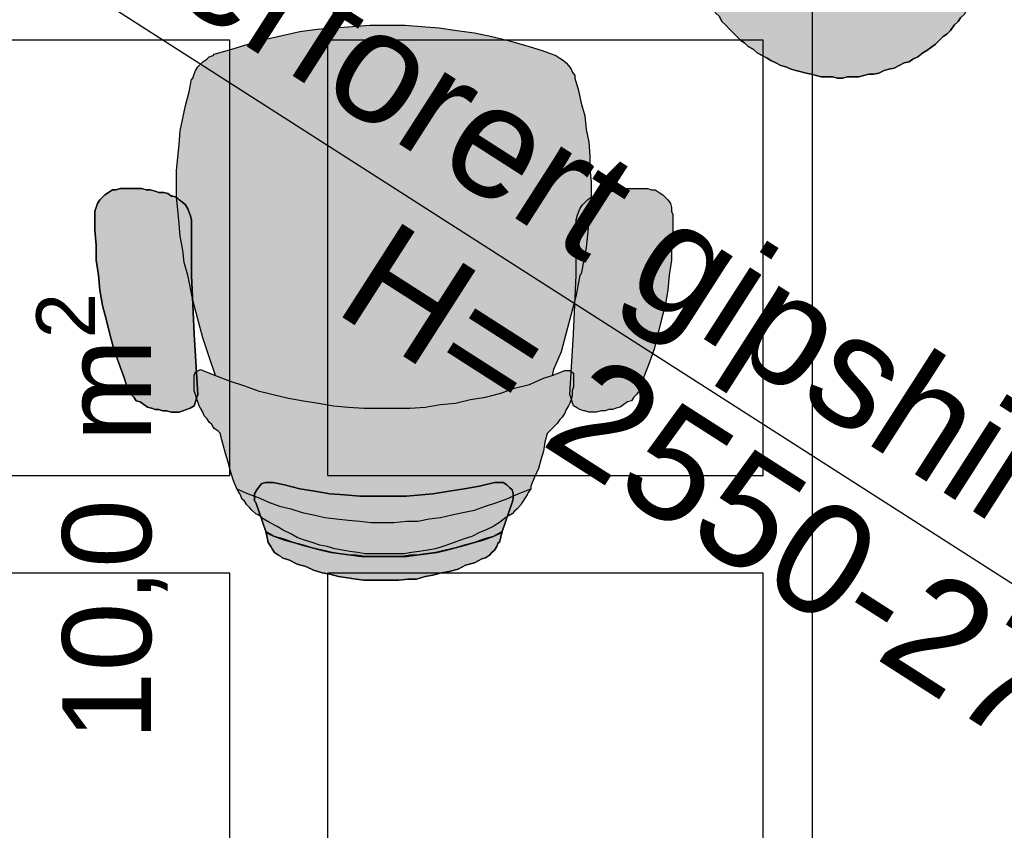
# Model space of a CAD drawing. Header units: millimetres. Extents: x -173281 to 144469, y -85977 to 83288.
# Tile 154 of 256: x -62775 to -61667, y -38986 to -38074. Entities that reach past the tile are written whole.
import ezdxf
from ezdxf.enums import TextEntityAlignment as Align

# ---------------------------------------------------------------- set-up
doc = ezdxf.new("R2010")
doc.units = ezdxf.units.MM
doc.header["$LTSCALE"] = 0.5
doc.header["$MEASUREMENT"] = 0
doc.linetypes.add('PLINE', pattern=[0])
doc.linetypes.add('Under snittplan', pattern=[300, 200, -100])
for name, color, linetype in [('00 Møblering fra Hellevang Kontorsystermer AS(Nye konstruksjoner)', 7, 'Continuous'), ('256- Faste himlinger og overflatebehandling(Nye konstruksjoner)', 7, 'Continuous'), ('862- M___Nettoareal(Nye konstruksjoner)', 7, 'Continuous'), ('862- M___Nettoareal(Tekst)(Nye konstruksjoner)', 7, 'Continuous')]:
    doc.layers.add(name, color=color, linetype=linetype)
doc.styles.add('GENERATED_STYLE_1', font='arial.ttf')

# ---------------------------------------------------------------- blocks, each defined once
blk = doc.blocks.new('Kontor_A-129_15', base_point=(-61790.1, -39836))
at = {"layer": '862- M___Nettoareal(Tekst)(Nye konstruksjoner)', "insert": (-62755.9, -38885.2), "char_height": 100, "attachment_point": 1, "rotation": 90, "style": 'GENERATED_STYLE_1'}
blk.add_mtext('\\A1;{\\pql;\\pt0,12050;\\fArial|b0|i0|c0|p0;\\W1.000000;10,0\\fArial|b0|i0|c0|p0;\\W1.000000;\\A1{\\H.66x;\\S^  ;}\\fArial|b0|i0|c0|p0;\\W1.000000; m\\fArial|b0|i0|c0|p0;\\W1.000000;\\A1{\\H.66x;\\S2^  ;}}', dxfattribs=at)
at = {"layer": '862- M___Nettoareal(Tekst)(Nye konstruksjoner)', "style": 'GENERATED_STYLE_1'}
for tag, height, p in [('DUMMY_862', 150, (-63015.9, -38279.1)), ('ROOM_NAME', 150, (-63015.9, -38919.5)), ('DUMMY_861', 100, (-63173, -38519.3)), ('ROOM_NUMBER', 100, (-63173, -38908.1)), ('DUMMY_863', 100, (-62780.1, -38885.2))]:
    blk.add_attdef(tag, text='', height=height, rotation=90, dxfattribs=at).set_placement(p, align=Align.TOP_LEFT)

msp = doc.modelspace()

# ---------------------------------------------------------------- hatches: boundary and pattern name
at = {"layer": '00 Møblering fra Hellevang Kontorsystermer AS(Nye konstruksjoner)', "linetype": 'Continuous'}
for points in [[(-62021.4, -37976.9), (-62017.2, -37976.9), (-61962, -37971.3), (-61905.5, -37968.5), (-61849, -37968.5), (-61793.8, -37968.5), (-61737.3, -37971.3), (-61680.8, -37976.9), (-61680.8, -37978.3), (-61682.2, -37984), (-61682.2, -37989.7), (-61683.6, -37995.3), (-61685, -38001), (-61685, -38008), (-61686.4, -38013.7), (-61689.2, -38019.3), (-61690.7, -38025), (-61692.1, -38030.6), (-61694.9, -38036.3), (-61697.7, -38040.5), (-61700.6, -38046.2), (-61703.4, -38051.8), (-61706.2, -38056.1), (-61709, -38061.7), (-61711.9, -38067.4), (-61716.1, -38071.6), (-61718.9, -38075.9), (-61723.2, -38080.1), (-61727.4, -38085.8), (-61731.7, -38090), (-61735.9, -38092.8), (-61740.1, -38097.1), (-61744.4, -38101.3), (-61750, -38105.6), (-61754.3, -38108.4), (-61758.5, -38111.2), (-61764.2, -38115.5), (-61769.8, -38118.3), (-61774.1, -38121.1), (-61779.7, -38122.5), (-61785.4, -38125.3), (-61791, -38128.2), (-61796.7, -38129.6), (-61802.3, -38131), (-61808, -38133.8), (-61813.6, -38135.2), (-61819.3, -38135.2), (-61824.9, -38136.7), (-61830.6, -38138.1), (-61837.7, -38138.1), (-61843.3, -38138.1), (-61849, -38139.5), (-61854.6, -38139.5), (-61860.3, -38138.1), (-61867.3, -38138.1), (-61873, -38138.1), (-61878.7, -38136.7), (-61884.3, -38135.2), (-61890, -38133.8), (-61895.6, -38132.4), (-61901.3, -38131), (-61906.9, -38129.6), (-61912.6, -38126.8), (-61918.2, -38125.3), (-61923.9, -38122.5), (-61929.5, -38119.7), (-61933.8, -38116.9), (-61939.4, -38114), (-61945.1, -38111.2), (-61949.3, -38107), (-61955, -38104.1), (-61959.2, -38099.9), (-61963.5, -38097.1), (-61967.7, -38092.8), (-61971.9, -38088.6), (-61976.2, -38084.4), (-61980.4, -38080.1), (-61984.7, -38075.9), (-61987.5, -38070.2), (-61991.7, -38066), (-61994.6, -38060.3), (-61997.4, -38056.1), (-62000.2, -38050.4), (-62003, -38044.8), (-62005.9, -38040.5), (-62008.7, -38034.9), (-62010.1, -38029.2), (-62012.9, -38023.6), (-62014.3, -38017.9), (-62015.8, -38012.3), (-62017.2, -38006.6), (-62018.6, -38001), (-62020, -37993.9), (-62020, -37988.2), (-62021.4, -37982.6)], [(-62502, -38634.2), (-62506.3, -38631.3), (-62509.1, -38629.9), (-62513.3, -38625.7), (-62516.2, -38622.9), (-62519, -38620), (-62521.8, -38615.8), (-62524.6, -38613), (-62526, -38608.7), (-62528.9, -38604.5), (-62530.3, -38601.7), (-62534.5, -38591.8), (-62537.4, -38581.9), (-62540.2, -38572), (-62543, -38562.1), (-62545.8, -38552.2), (-62548.7, -38540.9), (-62548.7, -38539.5), (-62551.5, -38536.6), (-62555.7, -38533.8), (-62558.6, -38529.6), (-62561.4, -38526.7), (-62564.2, -38522.5), (-62567, -38519.7), (-62568.5, -38515.4), (-62571.3, -38511.2), (-62572.7, -38508.4), (-62574.1, -38504.1), (-62575.5, -38499.9), (-62576.9, -38495.6), (-62578.3, -38491.4), (-62578.3, -38485.8), (-62578.3, -38481.5), (-62578.3, -38477.3), (-62578.3, -38474.4), (-62576.9, -38470.2), (-62571.3, -38467.4), (-62568.5, -38468.8), (-62554.3, -38474.4), (-62561.4, -38453.2), (-62568.5, -38432), (-62574.1, -38410.8), (-62579.8, -38389.6), (-62584, -38368.4), (-62585.4, -38361.4), (-62589.7, -38347.2), (-62591.1, -38333.1), (-62593.9, -38317.5), (-62595.3, -38303.4), (-62596.7, -38287.9), (-62598.1, -38273.7), (-62598.1, -38258.2), (-62598.1, -38244), (-62596.7, -38228.5), (-62595.3, -38214.4), (-62593.9, -38198.8), (-62591.1, -38184.7), (-62588.2, -38170.5), (-62584, -38155), (-62581.2, -38140.9), (-62579.8, -38139.5), (-62578.3, -38135.2), (-62576.9, -38131), (-62574.1, -38126.8), (-62571.3, -38123.9), (-62568.5, -38121.1), (-62564.2, -38118.3), (-62561.4, -38115.5), (-62557.1, -38114), (-62555.7, -38112.6), (-62535.9, -38107), (-62517.6, -38101.3), (-62497.8, -38095.7), (-62479.4, -38091.4), (-62459.6, -38087.2), (-62439.8, -38084.4), (-62420, -38082.9), (-62400.2, -38081.5), (-62380.5, -38080.1), (-62360.7, -38080.1), (-62340.9, -38080.1), (-62322.5, -38081.5), (-62302.7, -38082.9), (-62282.9, -38085.8), (-62263.1, -38088.6), (-62243.4, -38092.8), (-62225, -38097.1), (-62205.2, -38102.7), (-62186.8, -38108.4), (-62175.5, -38112.6), (-62171.3, -38114), (-62167, -38116.9), (-62162.8, -38119.7), (-62159.9, -38122.5), (-62157.1, -38125.3), (-62154.3, -38129.6), (-62152.9, -38132.4), (-62150, -38136.7), (-62150, -38139.5), (-62145.8, -38153.6), (-62143, -38167.7), (-62138.7, -38181.9), (-62137.3, -38197.4), (-62134.5, -38211.5), (-62133.1, -38227.1), (-62133.1, -38241.2), (-62131.7, -38256.8), (-62131.7, -38270.9), (-62133.1, -38286.5), (-62134.5, -38300.6), (-62135.9, -38316.1), (-62137.3, -38330.3), (-62140.1, -38344.4), (-62143, -38360), (-62144.4, -38361.4), (-62148.6, -38384), (-62154.3, -38405.2), (-62159.9, -38426.4), (-62165.6, -38447.6), (-62174.1, -38467.4), (-62175.5, -38474.4), (-62161.4, -38468.8), (-62155.7, -38468.8), (-62151.5, -38471.6), (-62151.5, -38474.4), (-62151.5, -38478.7), (-62151.5, -38482.9), (-62151.5, -38487.2), (-62152.9, -38491.4), (-62152.9, -38497.1), (-62154.3, -38501.3), (-62155.7, -38505.5), (-62157.1, -38508.4), (-62159.9, -38512.6), (-62161.4, -38516.8), (-62164.2, -38521.1), (-62167, -38523.9), (-62169.9, -38528.2), (-62172.7, -38531), (-62175.5, -38533.8), (-62178.3, -38536.6), (-62181.2, -38539.5), (-62184, -38549.4), (-62185.4, -38559.3), (-62188.2, -38569.1), (-62191.1, -38579), (-62195.3, -38588.9), (-62199.5, -38598.8), (-62199.5, -38601.7), (-62202.4, -38605.9), (-62203.8, -38608.7), (-62206.6, -38613), (-62209.4, -38617.2), (-62210.8, -38620), (-62215.1, -38624.3), (-62217.9, -38627.1), (-62220.7, -38629.9), (-62225, -38632.8), (-62227.8, -38634.2), (-62234.9, -38639.8), (-62241.9, -38644.1), (-62250.4, -38648.3), (-62257.5, -38651.1), (-62266, -38655.4), (-62274.5, -38658.2), (-62282.9, -38661), (-62290, -38663.8), (-62298.5, -38666.7), (-62307, -38669.5), (-62315.4, -38670.9), (-62325.3, -38672.3), (-62333.8, -38673.7), (-62342.3, -38675.2), (-62350.8, -38675.2), (-62359.3, -38675.2), (-62367.7, -38675.2), (-62377.6, -38675.2), (-62386.1, -38675.2), (-62394.6, -38673.7), (-62403.1, -38672.3), (-62411.6, -38670.9), (-62420, -38669.5), (-62428.5, -38666.7), (-62437, -38665.3), (-62445.5, -38662.4), (-62454, -38659.6), (-62462.4, -38656.8), (-62469.5, -38652.5), (-62478, -38648.3), (-62485.1, -38644.1), (-62493.5, -38639.8), (-62500.6, -38635.6)], [(-62653.3, -38488.6), (-62657.5, -38475.9), (-62663.2, -38460.3), (-62668.8, -38444.8), (-62673, -38427.8), (-62677.3, -38410.8), (-62681.5, -38395.3), (-62684.4, -38378.3), (-62685.8, -38361.4), (-62688.6, -38344.4), (-62688.6, -38327.4), (-62690, -38310.5), (-62690, -38293.5), (-62690, -38289.3), (-62688.6, -38285), (-62687.2, -38280.8), (-62684.4, -38276.6), (-62681.5, -38273.7), (-62678.7, -38270.9), (-62674.5, -38268.1), (-62670.2, -38265.2), (-62666, -38265.2), (-62661.7, -38263.8), (-62657.5, -38263.8), (-62651.8, -38263.8), (-62647.6, -38263.8), (-62642, -38263.8), (-62637.7, -38263.8), (-62632.1, -38265.2), (-62627.8, -38265.2), (-62622.2, -38266.7), (-62617.9, -38268.1), (-62612.3, -38268.1), (-62608, -38269.5), (-62603.8, -38272.3), (-62602.4, -38272.3), (-62598.1, -38273.7), (-62595.3, -38276.6), (-62591.1, -38279.4), (-62588.2, -38282.2), (-62585.4, -38286.5), (-62584, -38290.7), (-62582.6, -38293.5), (-62581.2, -38299.2), (-62581.2, -38303.4), (-62581.2, -38361.4), (-62578.3, -38427.8), (-62574.1, -38495.6), (-62575.5, -38499.9), (-62576.9, -38504.1), (-62578.3, -38508.4), (-62582.6, -38511.2), (-62586.8, -38512.6), (-62591.1, -38514), (-62595.3, -38515.4), (-62599.5, -38515.4), (-62603.8, -38515.4), (-62609.4, -38514), (-62613.7, -38514), (-62617.9, -38512.6), (-62622.2, -38512.6), (-62626.4, -38511.2), (-62630.6, -38509.8), (-62634.9, -38507), (-62639.1, -38504.1), (-62643.4, -38502.7), (-62646.2, -38498.5), (-62649, -38495.6), (-62651.8, -38491.4)], [(-62076.5, -38488.6), (-62077.9, -38491.4), (-62080.8, -38495.6), (-62083.6, -38498.5), (-62086.4, -38502.7), (-62090.7, -38504.1), (-62094.9, -38507), (-62099.2, -38509.8), (-62103.4, -38511.2), (-62107.6, -38512.6), (-62111.9, -38512.6), (-62116.1, -38514), (-62120.4, -38514), (-62126, -38515.4), (-62130.2, -38515.4), (-62134.5, -38515.4), (-62138.7, -38514), (-62140.1, -38514), (-62144.4, -38512.6), (-62147.2, -38511.2), (-62151.5, -38508.4), (-62152.9, -38504.1), (-62154.3, -38499.9), (-62155.7, -38495.6), (-62151.5, -38427.8), (-62148.6, -38361.4), (-62148.6, -38303.4), (-62148.6, -38299.2), (-62147.2, -38293.5), (-62145.8, -38290.7), (-62144.4, -38286.5), (-62141.6, -38282.2), (-62138.7, -38279.4), (-62135.9, -38276.6), (-62131.7, -38273.7), (-62127.4, -38272.3), (-62126, -38272.3), (-62121.8, -38269.5), (-62117.5, -38268.1), (-62111.9, -38268.1), (-62107.6, -38266.7), (-62102, -38265.2), (-62097.7, -38265.2), (-62092.1, -38263.8), (-62087.8, -38263.8), (-62082.2, -38263.8), (-62077.9, -38263.8), (-62072.3, -38263.8), (-62068.1, -38263.8), (-62063.8, -38265.2), (-62059.6, -38265.2), (-62055.3, -38268.1), (-62051.1, -38270.9), (-62048.3, -38273.7), (-62045.4, -38276.6), (-62042.6, -38280.8), (-62041.2, -38285), (-62041.2, -38289.3), (-62039.8, -38293.5), (-62039.8, -38310.5), (-62041.2, -38327.4), (-62041.2, -38344.4), (-62044, -38361.4), (-62045.4, -38378.3), (-62048.3, -38395.3), (-62052.5, -38410.8), (-62056.7, -38427.8), (-62061, -38444.8), (-62066.6, -38460.3), (-62072.3, -38475.9)], [(-62489.3, -38594.6), (-62476.6, -38597.4), (-62459.6, -38601.7), (-62442.7, -38604.5), (-62425.7, -38607.3), (-62408.7, -38608.7), (-62391.8, -38610.1), (-62374.8, -38610.1), (-62356.4, -38610.1), (-62339.5, -38610.1), (-62322.5, -38608.7), (-62309.8, -38607.3), (-62291.4, -38604.5), (-62274.5, -38601.7), (-62257.5, -38598.8), (-62240.5, -38594.6), (-62239.1, -38594.6), (-62234.9, -38594.6), (-62230.6, -38594.6), (-62226.4, -38597.4), (-62223.6, -38600.2), (-62220.7, -38603.1), (-62219.3, -38607.3), (-62219.3, -38613), (-62220.7, -38617.2), (-62232, -38649.7), (-62232, -38651.1), (-62241.9, -38655.4), (-62253.2, -38659.6), (-62263.1, -38662.4), (-62274.5, -38665.3), (-62284.3, -38668.1), (-62295.7, -38670.9), (-62307, -38673.7), (-62318.3, -38675.2), (-62328.2, -38676.6), (-62335.2, -38676.6), (-62345.1, -38678), (-62356.4, -38678), (-62367.7, -38678), (-62379, -38678), (-62390.4, -38678), (-62401.7, -38676.6), (-62413, -38675.2), (-62424.3, -38673.7), (-62435.6, -38670.9), (-62445.5, -38668.1), (-62456.8, -38665.3), (-62466.7, -38662.4), (-62478, -38658.2), (-62487.9, -38655.4), (-62497.8, -38649.7), (-62509.1, -38617.2), (-62510.5, -38615.8), (-62510.5, -38611.5), (-62510.5, -38607.3), (-62507.7, -38603.1), (-62504.8, -38598.8), (-62502, -38596), (-62497.8, -38594.6), (-62493.5, -38594.6)], [(-62497.8, -38651.1), (-62497.8, -38649.7), (-62497.4, -38651.3)], [(-62495, -38662.4), (-62497.4, -38651.3), (-62487.9, -38655.4), (-62476.6, -38659.6), (-62466.7, -38662.4), (-62455.4, -38665.3), (-62445.5, -38668.1), (-62434.2, -38670.9), (-62422.9, -38673.7), (-62413, -38675.2), (-62401.7, -38676.6), (-62396, -38676.6), (-62384.7, -38678), (-62373.4, -38678), (-62362.1, -38678), (-62350.8, -38678), (-62339.5, -38678), (-62328.2, -38676.6), (-62316.9, -38675.2), (-62305.5, -38673.7), (-62294.2, -38670.9), (-62284.3, -38668.1), (-62273, -38665.3), (-62263.1, -38662.4), (-62251.8, -38658.2), (-62241.9, -38655.4), (-62232, -38649.7), (-62234.9, -38662.4), (-62236.3, -38662.4), (-62237.7, -38666.7), (-62240.5, -38670.9), (-62243.4, -38673.7), (-62246.2, -38676.6), (-62250.4, -38679.4), (-62254.7, -38680.8), (-62263.1, -38685), (-62273, -38687.9), (-62281.5, -38692.1), (-62291.4, -38694.9), (-62299.9, -38696.4), (-62309.8, -38699.2), (-62318.3, -38700.6), (-62328.2, -38703.4), (-62338.1, -38703.4), (-62348, -38704.8), (-62353.6, -38704.8), (-62363.5, -38704.8), (-62372, -38704.8), (-62381.9, -38704.8), (-62387.5, -38704.8), (-62396, -38703.4), (-62405.9, -38702), (-62415.8, -38700.6), (-62425.7, -38697.8), (-62434.2, -38696.4), (-62444.1, -38693.5), (-62452.5, -38689.3), (-62462.4, -38686.5), (-62470.9, -38682.2), (-62479.4, -38679.4), (-62480.8, -38678), (-62483.6, -38676.6), (-62487.9, -38673.7), (-62490.7, -38669.5), (-62492.1, -38666.7)]]:
    msp.add_hatch(color=256, dxfattribs=at).paths.add_polyline_path(points)

# ---------------------------------------------------------------- linework, layer by layer
at = {"layer": '00 Møblering fra Hellevang Kontorsystermer AS(Nye konstruksjoner)', "linetype": 'PLINE', "flags": 128}
for points in [[(-62021.4, -37976.9), (-62017.2, -37976.9), (-61962, -37971.3), (-61905.5, -37968.5), (-61849, -37968.5), (-61793.8, -37968.5), (-61737.3, -37971.3), (-61680.8, -37976.9), (-61680.8, -37978.3), (-61682.2, -37984), (-61682.2, -37989.7), (-61683.6, -37995.3), (-61685, -38001), (-61685, -38008), (-61686.4, -38013.7), (-61689.2, -38019.3), (-61690.7, -38025), (-61692.1, -38030.6), (-61694.9, -38036.3), (-61697.7, -38040.5), (-61700.6, -38046.2), (-61703.4, -38051.8), (-61706.2, -38056.1), (-61709, -38061.7), (-61711.9, -38067.4), (-61716.1, -38071.6), (-61718.9, -38075.9), (-61723.2, -38080.1), (-61727.4, -38085.8), (-61731.7, -38090), (-61735.9, -38092.8), (-61740.1, -38097.1), (-61744.4, -38101.3), (-61750, -38105.6), (-61754.3, -38108.4), (-61758.5, -38111.2), (-61764.2, -38115.5), (-61769.8, -38118.3), (-61774.1, -38121.1), (-61779.7, -38122.5), (-61785.4, -38125.3), (-61791, -38128.2), (-61796.7, -38129.6), (-61802.3, -38131), (-61808, -38133.8), (-61813.6, -38135.2), (-61819.3, -38135.2), (-61824.9, -38136.7), (-61830.6, -38138.1), (-61837.7, -38138.1), (-61843.3, -38138.1), (-61849, -38139.5), (-61854.6, -38139.5), (-61860.3, -38138.1), (-61867.3, -38138.1), (-61873, -38138.1), (-61878.7, -38136.7), (-61884.3, -38135.2), (-61890, -38133.8), (-61895.6, -38132.4), (-61901.3, -38131), (-61906.9, -38129.6), (-61912.6, -38126.8), (-61918.2, -38125.3), (-61923.9, -38122.5), (-61929.5, -38119.7), (-61933.8, -38116.9), (-61939.4, -38114), (-61945.1, -38111.2), (-61949.3, -38107), (-61955, -38104.1), (-61959.2, -38099.9), (-61963.5, -38097.1), (-61967.7, -38092.8), (-61971.9, -38088.6), (-61976.2, -38084.4), (-61980.4, -38080.1), (-61984.7, -38075.9), (-61987.5, -38070.2), (-61991.7, -38066), (-61994.6, -38060.3), (-61997.4, -38056.1), (-62000.2, -38050.4), (-62003, -38044.8), (-62005.9, -38040.5), (-62008.7, -38034.9), (-62010.1, -38029.2), (-62012.9, -38023.6), (-62014.3, -38017.9), (-62015.8, -38012.3), (-62017.2, -38006.6), (-62018.6, -38001), (-62020, -37993.9), (-62020, -37988.2), (-62021.4, -37982.6)], [(-62502, -38634.2), (-62506.3, -38631.3), (-62509.1, -38629.9), (-62513.3, -38625.7), (-62516.2, -38622.9), (-62519, -38620), (-62521.8, -38615.8), (-62524.6, -38613), (-62526, -38608.7), (-62528.9, -38604.5), (-62530.3, -38601.7), (-62534.5, -38591.8), (-62537.4, -38581.9), (-62540.2, -38572), (-62543, -38562.1), (-62545.8, -38552.2), (-62548.7, -38540.9), (-62548.7, -38539.5), (-62551.5, -38536.6), (-62555.7, -38533.8), (-62558.6, -38529.6), (-62561.4, -38526.7), (-62564.2, -38522.5), (-62567, -38519.7), (-62568.5, -38515.4), (-62571.3, -38511.2), (-62572.7, -38508.4), (-62574.1, -38504.1), (-62575.5, -38499.9), (-62576.9, -38495.6), (-62578.3, -38491.4), (-62578.3, -38485.8), (-62578.3, -38481.5), (-62578.3, -38477.3), (-62578.3, -38474.4), (-62576.9, -38470.2), (-62571.3, -38467.4), (-62568.5, -38468.8), (-62554.3, -38474.4), (-62561.4, -38453.2), (-62568.5, -38432), (-62574.1, -38410.8), (-62579.8, -38389.6), (-62584, -38368.4), (-62585.4, -38361.4), (-62589.7, -38347.2), (-62591.1, -38333.1), (-62593.9, -38317.5), (-62595.3, -38303.4), (-62596.7, -38287.9), (-62598.1, -38273.7), (-62598.1, -38258.2), (-62598.1, -38244), (-62596.7, -38228.5), (-62595.3, -38214.4), (-62593.9, -38198.8), (-62591.1, -38184.7), (-62588.2, -38170.5), (-62584, -38155), (-62581.2, -38140.9), (-62579.8, -38139.5), (-62578.3, -38135.2), (-62576.9, -38131), (-62574.1, -38126.8), (-62571.3, -38123.9), (-62568.5, -38121.1), (-62564.2, -38118.3), (-62561.4, -38115.5), (-62557.1, -38114), (-62555.7, -38112.6), (-62535.9, -38107), (-62517.6, -38101.3), (-62497.8, -38095.7), (-62479.4, -38091.4), (-62459.6, -38087.2), (-62439.8, -38084.4), (-62420, -38082.9), (-62400.2, -38081.5), (-62380.5, -38080.1), (-62360.7, -38080.1), (-62340.9, -38080.1), (-62322.5, -38081.5), (-62302.7, -38082.9), (-62282.9, -38085.8), (-62263.1, -38088.6), (-62243.4, -38092.8), (-62225, -38097.1), (-62205.2, -38102.7), (-62186.8, -38108.4), (-62175.5, -38112.6), (-62171.3, -38114), (-62167, -38116.9), (-62162.8, -38119.7), (-62159.9, -38122.5), (-62157.1, -38125.3), (-62154.3, -38129.6), (-62152.9, -38132.4), (-62150, -38136.7), (-62150, -38139.5), (-62145.8, -38153.6), (-62143, -38167.7), (-62138.7, -38181.9), (-62137.3, -38197.4), (-62134.5, -38211.5), (-62133.1, -38227.1), (-62133.1, -38241.2), (-62131.7, -38256.8), (-62131.7, -38270.9), (-62133.1, -38286.5), (-62134.5, -38300.6), (-62135.9, -38316.1), (-62137.3, -38330.3), (-62140.1, -38344.4), (-62143, -38360), (-62144.4, -38361.4), (-62148.6, -38384), (-62154.3, -38405.2), (-62159.9, -38426.4), (-62165.6, -38447.6), (-62174.1, -38467.4), (-62175.5, -38474.4), (-62161.4, -38468.8), (-62155.7, -38468.8), (-62151.5, -38471.6), (-62151.5, -38474.4), (-62151.5, -38478.7), (-62151.5, -38482.9), (-62151.5, -38487.2), (-62152.9, -38491.4), (-62152.9, -38497.1), (-62154.3, -38501.3), (-62155.7, -38505.5), (-62157.1, -38508.4), (-62159.9, -38512.6), (-62161.4, -38516.8), (-62164.2, -38521.1), (-62167, -38523.9), (-62169.9, -38528.2), (-62172.7, -38531), (-62175.5, -38533.8), (-62178.3, -38536.6), (-62181.2, -38539.5), (-62184, -38549.4), (-62185.4, -38559.3), (-62188.2, -38569.1), (-62191.1, -38579), (-62195.3, -38588.9), (-62199.5, -38598.8), (-62199.5, -38601.7), (-62202.4, -38605.9), (-62203.8, -38608.7), (-62206.6, -38613), (-62209.4, -38617.2), (-62210.8, -38620), (-62215.1, -38624.3), (-62217.9, -38627.1), (-62220.7, -38629.9), (-62225, -38632.8), (-62227.8, -38634.2), (-62234.9, -38639.8), (-62241.9, -38644.1), (-62250.4, -38648.3), (-62257.5, -38651.1), (-62266, -38655.4), (-62274.5, -38658.2), (-62282.9, -38661), (-62290, -38663.8), (-62298.5, -38666.7), (-62307, -38669.5), (-62315.4, -38670.9), (-62325.3, -38672.3), (-62333.8, -38673.7), (-62342.3, -38675.2), (-62350.8, -38675.2), (-62359.3, -38675.2), (-62367.7, -38675.2), (-62377.6, -38675.2), (-62386.1, -38675.2), (-62394.6, -38673.7), (-62403.1, -38672.3), (-62411.6, -38670.9), (-62420, -38669.5), (-62428.5, -38666.7), (-62437, -38665.3), (-62445.5, -38662.4), (-62454, -38659.6), (-62462.4, -38656.8), (-62469.5, -38652.5), (-62478, -38648.3), (-62485.1, -38644.1), (-62493.5, -38639.8), (-62500.6, -38635.6)], [(-62653.3, -38488.6), (-62657.5, -38475.9), (-62663.2, -38460.3), (-62668.8, -38444.8), (-62673, -38427.8), (-62677.3, -38410.8), (-62681.5, -38395.3), (-62684.4, -38378.3), (-62685.8, -38361.4), (-62688.6, -38344.4), (-62688.6, -38327.4), (-62690, -38310.5), (-62690, -38293.5), (-62690, -38289.3), (-62688.6, -38285), (-62687.2, -38280.8), (-62684.4, -38276.6), (-62681.5, -38273.7), (-62678.7, -38270.9), (-62674.5, -38268.1), (-62670.2, -38265.2), (-62666, -38265.2), (-62661.7, -38263.8), (-62657.5, -38263.8), (-62651.8, -38263.8), (-62647.6, -38263.8), (-62642, -38263.8), (-62637.7, -38263.8), (-62632.1, -38265.2), (-62627.8, -38265.2), (-62622.2, -38266.7), (-62617.9, -38268.1), (-62612.3, -38268.1), (-62608, -38269.5), (-62603.8, -38272.3), (-62602.4, -38272.3), (-62598.1, -38273.7), (-62595.3, -38276.6), (-62591.1, -38279.4), (-62588.2, -38282.2), (-62585.4, -38286.5), (-62584, -38290.7), (-62582.6, -38293.5), (-62581.2, -38299.2), (-62581.2, -38303.4), (-62581.2, -38361.4), (-62578.3, -38427.8), (-62574.1, -38495.6), (-62575.5, -38499.9), (-62576.9, -38504.1), (-62578.3, -38508.4), (-62582.6, -38511.2), (-62586.8, -38512.6), (-62591.1, -38514), (-62595.3, -38515.4), (-62599.5, -38515.4), (-62603.8, -38515.4), (-62609.4, -38514), (-62613.7, -38514), (-62617.9, -38512.6), (-62622.2, -38512.6), (-62626.4, -38511.2), (-62630.6, -38509.8), (-62634.9, -38507), (-62639.1, -38504.1), (-62643.4, -38502.7), (-62646.2, -38498.5), (-62649, -38495.6), (-62651.8, -38491.4)], [(-62076.5, -38488.6), (-62077.9, -38491.4), (-62080.8, -38495.6), (-62083.6, -38498.5), (-62086.4, -38502.7), (-62090.7, -38504.1), (-62094.9, -38507), (-62099.2, -38509.8), (-62103.4, -38511.2), (-62107.6, -38512.6), (-62111.9, -38512.6), (-62116.1, -38514), (-62120.4, -38514), (-62126, -38515.4), (-62130.2, -38515.4), (-62134.5, -38515.4), (-62138.7, -38514), (-62140.1, -38514), (-62144.4, -38512.6), (-62147.2, -38511.2), (-62151.5, -38508.4), (-62152.9, -38504.1), (-62154.3, -38499.9), (-62155.7, -38495.6), (-62151.5, -38427.8), (-62148.6, -38361.4), (-62148.6, -38303.4), (-62148.6, -38299.2), (-62147.2, -38293.5), (-62145.8, -38290.7), (-62144.4, -38286.5), (-62141.6, -38282.2), (-62138.7, -38279.4), (-62135.9, -38276.6), (-62131.7, -38273.7), (-62127.4, -38272.3), (-62126, -38272.3), (-62121.8, -38269.5), (-62117.5, -38268.1), (-62111.9, -38268.1), (-62107.6, -38266.7), (-62102, -38265.2), (-62097.7, -38265.2), (-62092.1, -38263.8), (-62087.8, -38263.8), (-62082.2, -38263.8), (-62077.9, -38263.8), (-62072.3, -38263.8), (-62068.1, -38263.8), (-62063.8, -38265.2), (-62059.6, -38265.2), (-62055.3, -38268.1), (-62051.1, -38270.9), (-62048.3, -38273.7), (-62045.4, -38276.6), (-62042.6, -38280.8), (-62041.2, -38285), (-62041.2, -38289.3), (-62039.8, -38293.5), (-62039.8, -38310.5), (-62041.2, -38327.4), (-62041.2, -38344.4), (-62044, -38361.4), (-62045.4, -38378.3), (-62048.3, -38395.3), (-62052.5, -38410.8), (-62056.7, -38427.8), (-62061, -38444.8), (-62066.6, -38460.3), (-62072.3, -38475.9)], [(-62489.3, -38594.6), (-62476.6, -38597.4), (-62459.6, -38601.7), (-62442.7, -38604.5), (-62425.7, -38607.3), (-62408.7, -38608.7), (-62391.8, -38610.1), (-62374.8, -38610.1), (-62356.4, -38610.1), (-62339.5, -38610.1), (-62322.5, -38608.7), (-62309.8, -38607.3), (-62291.4, -38604.5), (-62274.5, -38601.7), (-62257.5, -38598.8), (-62240.5, -38594.6), (-62239.1, -38594.6), (-62234.9, -38594.6), (-62230.6, -38594.6), (-62226.4, -38597.4), (-62223.6, -38600.2), (-62220.7, -38603.1), (-62219.3, -38607.3), (-62219.3, -38613), (-62220.7, -38617.2), (-62232, -38649.7), (-62232, -38651.1), (-62241.9, -38655.4), (-62253.2, -38659.6), (-62263.1, -38662.4), (-62274.5, -38665.3), (-62284.3, -38668.1), (-62295.7, -38670.9), (-62307, -38673.7), (-62318.3, -38675.2), (-62328.2, -38676.6), (-62335.2, -38676.6), (-62345.1, -38678), (-62356.4, -38678), (-62367.7, -38678), (-62379, -38678), (-62390.4, -38678), (-62401.7, -38676.6), (-62413, -38675.2), (-62424.3, -38673.7), (-62435.6, -38670.9), (-62445.5, -38668.1), (-62456.8, -38665.3), (-62466.7, -38662.4), (-62478, -38658.2), (-62487.9, -38655.4), (-62497.8, -38649.7), (-62509.1, -38617.2), (-62510.5, -38615.8), (-62510.5, -38611.5), (-62510.5, -38607.3), (-62507.7, -38603.1), (-62504.8, -38598.8), (-62502, -38596), (-62497.8, -38594.6), (-62493.5, -38594.6)], [(-62497.8, -38651.1), (-62497.8, -38649.7), (-62497.4, -38651.3)], [(-62495, -38662.4), (-62497.4, -38651.3), (-62487.9, -38655.4), (-62476.6, -38659.6), (-62466.7, -38662.4), (-62455.4, -38665.3), (-62445.5, -38668.1), (-62434.2, -38670.9), (-62422.9, -38673.7), (-62413, -38675.2), (-62401.7, -38676.6), (-62396, -38676.6), (-62384.7, -38678), (-62373.4, -38678), (-62362.1, -38678), (-62350.8, -38678), (-62339.5, -38678), (-62328.2, -38676.6), (-62316.9, -38675.2), (-62305.5, -38673.7), (-62294.2, -38670.9), (-62284.3, -38668.1), (-62273, -38665.3), (-62263.1, -38662.4), (-62251.8, -38658.2), (-62241.9, -38655.4), (-62232, -38649.7), (-62234.9, -38662.4), (-62236.3, -38662.4), (-62237.7, -38666.7), (-62240.5, -38670.9), (-62243.4, -38673.7), (-62246.2, -38676.6), (-62250.4, -38679.4), (-62254.7, -38680.8), (-62263.1, -38685), (-62273, -38687.9), (-62281.5, -38692.1), (-62291.4, -38694.9), (-62299.9, -38696.4), (-62309.8, -38699.2), (-62318.3, -38700.6), (-62328.2, -38703.4), (-62338.1, -38703.4), (-62348, -38704.8), (-62353.6, -38704.8), (-62363.5, -38704.8), (-62372, -38704.8), (-62381.9, -38704.8), (-62387.5, -38704.8), (-62396, -38703.4), (-62405.9, -38702), (-62415.8, -38700.6), (-62425.7, -38697.8), (-62434.2, -38696.4), (-62444.1, -38693.5), (-62452.5, -38689.3), (-62462.4, -38686.5), (-62470.9, -38682.2), (-62479.4, -38679.4), (-62480.8, -38678), (-62483.6, -38676.6), (-62487.9, -38673.7), (-62490.7, -38669.5), (-62492.1, -38666.7)]]:
    msp.add_lwpolyline(points, close=True, dxfattribs=at)
at = {"layer": '00 Møblering fra Hellevang Kontorsystermer AS(Nye konstruksjoner)', "linetype": 'PLINE'}
for points in [[(-61987.5, -38070.2), (-61984.7, -38075.9), (-61980.4, -38080.1), (-61976.2, -38084.4), (-61971.9, -38088.6), (-61967.7, -38092.8), (-61963.5, -38097.1), (-61959.2, -38099.9), (-61955, -38104.1), (-61949.3, -38107), (-61945.1, -38111.2), (-61939.4, -38114), (-61933.8, -38116.9), (-61929.5, -38119.7), (-61923.9, -38122.5), (-61918.2, -38125.3), (-61912.6, -38126.8), (-61906.9, -38129.6), (-61901.3, -38131), (-61895.6, -38132.4), (-61890, -38133.8), (-61884.3, -38135.2), (-61878.7, -38136.7), (-61873, -38138.1), (-61867.3, -38138.1), (-61860.3, -38138.1), (-61854.6, -38139.5), (-61849, -38139.5), (-61843.3, -38138.1), (-61837.7, -38138.1), (-61830.6, -38138.1), (-61824.9, -38136.7), (-61819.3, -38135.2), (-61813.6, -38135.2), (-61808, -38133.8), (-61802.3, -38131), (-61796.7, -38129.6), (-61791, -38128.2), (-61785.4, -38125.3), (-61779.7, -38122.5), (-61774.1, -38121.1), (-61769.8, -38118.3), (-61764.2, -38115.5), (-61758.5, -38111.2), (-61754.3, -38108.4), (-61750, -38105.6), (-61744.4, -38101.3), (-61740.1, -38097.1), (-61735.9, -38092.8), (-61731.7, -38090), (-61727.4, -38085.8), (-61723.2, -38080.1), (-61718.9, -38075.9), (-61716.1, -38071.6)], [(-62554.3, -38474.4), (-62538.8, -38480.1), (-62521.8, -38485.8), (-62506.3, -38491.4), (-62489.3, -38495.6), (-62472.3, -38499.9), (-62455.4, -38502.7), (-62438.4, -38505.5), (-62421.5, -38508.4), (-62404.5, -38509.8), (-62387.5, -38511.2), (-62370.6, -38511.2), (-62352.2, -38511.2), (-62335.2, -38511.2), (-62318.3, -38509.8), (-62301.3, -38507), (-62284.3, -38505.5), (-62267.4, -38501.3), (-62250.4, -38498.5), (-62233.5, -38494.2), (-62217.9, -38488.6), (-62200.9, -38484.3), (-62185.4, -38477.3), (-62175.5, -38474.4)], [(-62530.3, -38601.7), (-62517.6, -38607.3), (-62506.3, -38611.5), (-62493.5, -38617.2), (-62482.2, -38621.4), (-62469.5, -38624.3), (-62456.8, -38628.5), (-62444.1, -38631.3), (-62431.3, -38634.2), (-62418.6, -38635.6), (-62404.5, -38637), (-62391.8, -38638.4), (-62379, -38639.8), (-62366.3, -38639.8), (-62353.6, -38639.8), (-62339.5, -38638.4), (-62326.7, -38638.4), (-62314, -38635.6), (-62301.3, -38634.2), (-62288.6, -38631.3), (-62275.9, -38628.5), (-62263.1, -38625.7), (-62250.4, -38621.4), (-62237.7, -38617.2), (-62226.4, -38613), (-62213.7, -38607.3), (-62202.4, -38603.1), (-62199.5, -38601.7)]]:
    msp.add_lwpolyline(points, dxfattribs=at)
at = {"layer": '00 Møblering fra Hellevang Kontorsystermer AS(Nye konstruksjoner)', "linetype": 'Under snittplan'}
msp.add_lwpolyline([(-61987.5, -38070.2), (-61984.7, -38075.9), (-61980.4, -38080.1), (-61976.2, -38084.4), (-61971.9, -38088.6), (-61967.7, -38092.8), (-61963.5, -38097.1), (-61959.2, -38099.9), (-61955, -38104.1), (-61949.3, -38107), (-61945.1, -38111.2), (-61939.4, -38114), (-61933.8, -38116.9), (-61929.5, -38119.7), (-61923.9, -38122.5), (-61918.2, -38125.3), (-61912.6, -38126.8), (-61906.9, -38129.6), (-61901.3, -38131), (-61895.6, -38132.4), (-61890, -38133.8), (-61884.3, -38135.2), (-61878.7, -38136.7), (-61873, -38138.1), (-61867.3, -38138.1), (-61860.3, -38138.1), (-61854.6, -38139.5), (-61849, -38139.5), (-61843.3, -38138.1), (-61837.7, -38138.1), (-61830.6, -38138.1), (-61824.9, -38136.7), (-61819.3, -38135.2), (-61813.6, -38135.2), (-61808, -38133.8), (-61802.3, -38131), (-61796.7, -38129.6), (-61791, -38128.2), (-61785.4, -38125.3), (-61779.7, -38122.5), (-61774.1, -38121.1), (-61769.8, -38118.3), (-61764.2, -38115.5), (-61758.5, -38111.2), (-61754.3, -38108.4), (-61750, -38105.6), (-61744.4, -38101.3), (-61740.1, -38097.1), (-61735.9, -38092.8), (-61731.7, -38090), (-61727.4, -38085.8), (-61723.2, -38080.1), (-61718.9, -38075.9), (-61716.1, -38071.6)], dxfattribs=at)
at = {"layer": '00 Møblering fra Hellevang Kontorsystermer AS(Nye konstruksjoner)', "linetype": 'PLINE'}
for points in [[(-62502, -38634.2), (-62506.3, -38631.3), (-62509.1, -38629.9), (-62513.3, -38625.7), (-62516.2, -38622.9), (-62519, -38620), (-62521.8, -38615.8), (-62524.6, -38613), (-62526, -38608.7), (-62528.9, -38604.5), (-62530.3, -38601.7), (-62534.5, -38591.8), (-62537.4, -38581.9), (-62540.2, -38572), (-62543, -38562.1), (-62545.8, -38552.2), (-62548.7, -38540.9), (-62548.7, -38539.5), (-62551.5, -38536.6), (-62555.7, -38533.8), (-62558.6, -38529.6), (-62561.4, -38526.7), (-62564.2, -38522.5), (-62567, -38519.7), (-62568.5, -38515.4), (-62571.3, -38511.2), (-62572.7, -38508.4), (-62574.1, -38504.1), (-62575.5, -38499.9), (-62576.9, -38495.6), (-62578.3, -38491.4), (-62578.3, -38485.8), (-62578.3, -38481.5), (-62578.3, -38477.3), (-62578.3, -38474.4), (-62576.9, -38470.2), (-62571.3, -38467.4), (-62568.5, -38468.8), (-62554.3, -38474.4), (-62561.4, -38453.2), (-62568.5, -38432), (-62574.1, -38410.8), (-62579.8, -38389.6), (-62584, -38368.4), (-62585.4, -38361.4), (-62589.7, -38347.2), (-62591.1, -38333.1), (-62593.9, -38317.5), (-62595.3, -38303.4), (-62596.7, -38287.9), (-62598.1, -38273.7), (-62598.1, -38258.2), (-62598.1, -38244), (-62596.7, -38228.5), (-62595.3, -38214.4), (-62593.9, -38198.8), (-62591.1, -38184.7), (-62588.2, -38170.5), (-62584, -38155), (-62581.2, -38140.9), (-62579.8, -38139.5), (-62578.3, -38135.2), (-62576.9, -38131), (-62574.1, -38126.8), (-62571.3, -38123.9), (-62568.5, -38121.1), (-62564.2, -38118.3), (-62561.4, -38115.5), (-62557.1, -38114), (-62555.7, -38112.6), (-62535.9, -38107), (-62517.6, -38101.3), (-62497.8, -38095.7), (-62479.4, -38091.4), (-62459.6, -38087.2), (-62439.8, -38084.4), (-62420, -38082.9), (-62400.2, -38081.5), (-62380.5, -38080.1), (-62360.7, -38080.1), (-62340.9, -38080.1), (-62322.5, -38081.5), (-62302.7, -38082.9), (-62282.9, -38085.8), (-62263.1, -38088.6), (-62243.4, -38092.8), (-62225, -38097.1), (-62205.2, -38102.7), (-62186.8, -38108.4), (-62175.5, -38112.6), (-62171.3, -38114), (-62167, -38116.9), (-62162.8, -38119.7), (-62159.9, -38122.5), (-62157.1, -38125.3), (-62154.3, -38129.6), (-62152.9, -38132.4), (-62150, -38136.7), (-62150, -38139.5), (-62145.8, -38153.6), (-62143, -38167.7), (-62138.7, -38181.9), (-62137.3, -38197.4), (-62134.5, -38211.5), (-62133.1, -38227.1), (-62133.1, -38241.2), (-62131.7, -38256.8), (-62131.7, -38270.9), (-62133.1, -38286.5), (-62134.5, -38300.6), (-62135.9, -38316.1), (-62137.3, -38330.3), (-62140.1, -38344.4), (-62143, -38360), (-62144.4, -38361.4), (-62148.6, -38384), (-62154.3, -38405.2), (-62159.9, -38426.4), (-62165.6, -38447.6), (-62174.1, -38467.4), (-62175.5, -38474.4), (-62161.4, -38468.8), (-62155.7, -38468.8), (-62151.5, -38471.6), (-62151.5, -38474.4), (-62151.5, -38478.7), (-62151.5, -38482.9), (-62151.5, -38487.2), (-62152.9, -38491.4), (-62152.9, -38497.1), (-62154.3, -38501.3), (-62155.7, -38505.5), (-62157.1, -38508.4), (-62159.9, -38512.6), (-62161.4, -38516.8), (-62164.2, -38521.1), (-62167, -38523.9), (-62169.9, -38528.2), (-62172.7, -38531), (-62175.5, -38533.8), (-62178.3, -38536.6), (-62181.2, -38539.5), (-62184, -38549.4), (-62185.4, -38559.3), (-62188.2, -38569.1), (-62191.1, -38579), (-62195.3, -38588.9), (-62199.5, -38598.8), (-62199.5, -38601.7), (-62202.4, -38605.9), (-62203.8, -38608.7), (-62206.6, -38613), (-62209.4, -38617.2), (-62210.8, -38620), (-62215.1, -38624.3), (-62217.9, -38627.1), (-62220.7, -38629.9), (-62225, -38632.8), (-62227.8, -38634.2), (-62234.9, -38639.8), (-62241.9, -38644.1), (-62250.4, -38648.3), (-62257.5, -38651.1), (-62266, -38655.4), (-62274.5, -38658.2), (-62282.9, -38661), (-62290, -38663.8), (-62298.5, -38666.7), (-62307, -38669.5), (-62315.4, -38670.9), (-62325.3, -38672.3), (-62333.8, -38673.7), (-62342.3, -38675.2), (-62350.8, -38675.2), (-62359.3, -38675.2), (-62367.7, -38675.2), (-62377.6, -38675.2), (-62386.1, -38675.2), (-62394.6, -38673.7), (-62403.1, -38672.3), (-62411.6, -38670.9), (-62420, -38669.5), (-62428.5, -38666.7), (-62437, -38665.3), (-62445.5, -38662.4), (-62454, -38659.6), (-62462.4, -38656.8), (-62469.5, -38652.5), (-62478, -38648.3), (-62485.1, -38644.1), (-62493.5, -38639.8), (-62500.6, -38635.6)], [(-62653.3, -38488.6), (-62651.8, -38491.4), (-62649, -38495.6), (-62646.2, -38498.5), (-62643.4, -38502.7), (-62639.1, -38504.1), (-62634.9, -38507), (-62630.6, -38509.8), (-62626.4, -38511.2), (-62622.2, -38512.6), (-62617.9, -38512.6), (-62613.7, -38514), (-62609.4, -38514), (-62603.8, -38515.4), (-62599.5, -38515.4), (-62595.3, -38515.4), (-62591.1, -38514), (-62586.8, -38512.6), (-62582.6, -38511.2), (-62578.3, -38508.4), (-62576.9, -38504.1), (-62575.5, -38499.9), (-62574.1, -38495.6), (-62578.3, -38427.8), (-62581.2, -38361.4), (-62581.2, -38303.4), (-62581.2, -38299.2), (-62582.6, -38293.5), (-62584, -38290.7), (-62585.4, -38286.5), (-62588.2, -38282.2), (-62591.1, -38279.4), (-62595.3, -38276.6), (-62598.1, -38273.7), (-62602.4, -38272.3), (-62603.8, -38272.3), (-62608, -38269.5), (-62612.3, -38268.1), (-62617.9, -38268.1), (-62622.2, -38266.7), (-62627.8, -38265.2), (-62632.1, -38265.2), (-62637.7, -38263.8), (-62642, -38263.8), (-62647.6, -38263.8), (-62651.8, -38263.8), (-62657.5, -38263.8), (-62661.7, -38263.8), (-62666, -38265.2), (-62670.2, -38265.2), (-62674.5, -38268.1), (-62678.7, -38270.9), (-62681.5, -38273.7), (-62684.4, -38276.6), (-62687.2, -38280.8), (-62688.6, -38285), (-62690, -38289.3), (-62690, -38293.5), (-62690, -38310.5), (-62688.6, -38327.4), (-62688.6, -38344.4), (-62685.8, -38361.4), (-62684.4, -38378.3), (-62681.5, -38395.3), (-62677.3, -38410.8), (-62673, -38427.8), (-62668.8, -38444.8), (-62663.2, -38460.3), (-62657.5, -38475.9)], [(-62076.5, -38488.6), (-62077.9, -38491.4), (-62080.8, -38495.6), (-62083.6, -38498.5), (-62086.4, -38502.7), (-62090.7, -38504.1), (-62094.9, -38507), (-62099.2, -38509.8), (-62103.4, -38511.2), (-62107.6, -38512.6), (-62111.9, -38512.6), (-62116.1, -38514), (-62120.4, -38514), (-62126, -38515.4), (-62130.2, -38515.4), (-62134.5, -38515.4), (-62138.7, -38514), (-62140.1, -38514), (-62144.4, -38512.6), (-62147.2, -38511.2), (-62151.5, -38508.4), (-62152.9, -38504.1), (-62154.3, -38499.9), (-62155.7, -38495.6), (-62151.5, -38427.8), (-62148.6, -38361.4), (-62148.6, -38303.4), (-62148.6, -38299.2), (-62147.2, -38293.5), (-62145.8, -38290.7), (-62144.4, -38286.5), (-62141.6, -38282.2), (-62138.7, -38279.4), (-62135.9, -38276.6), (-62131.7, -38273.7), (-62127.4, -38272.3), (-62126, -38272.3), (-62121.8, -38269.5), (-62117.5, -38268.1), (-62111.9, -38268.1), (-62107.6, -38266.7), (-62102, -38265.2), (-62097.7, -38265.2), (-62092.1, -38263.8), (-62087.8, -38263.8), (-62082.2, -38263.8), (-62077.9, -38263.8), (-62072.3, -38263.8), (-62068.1, -38263.8), (-62063.8, -38265.2), (-62059.6, -38265.2), (-62055.3, -38268.1), (-62051.1, -38270.9), (-62048.3, -38273.7), (-62045.4, -38276.6), (-62042.6, -38280.8), (-62041.2, -38285), (-62041.2, -38289.3), (-62039.8, -38293.5), (-62039.8, -38310.5), (-62041.2, -38327.4), (-62041.2, -38344.4), (-62044, -38361.4), (-62045.4, -38378.3), (-62048.3, -38395.3), (-62052.5, -38410.8), (-62056.7, -38427.8), (-62061, -38444.8), (-62066.6, -38460.3), (-62072.3, -38475.9)], [(-62489.3, -38594.6), (-62493.5, -38594.6), (-62497.8, -38594.6), (-62502, -38596), (-62504.8, -38598.8), (-62507.7, -38603.1), (-62510.5, -38607.3), (-62510.5, -38611.5), (-62510.5, -38615.8), (-62509.1, -38617.2), (-62497.8, -38649.7), (-62487.9, -38655.4), (-62478, -38658.2), (-62466.7, -38662.4), (-62456.8, -38665.3), (-62445.5, -38668.1), (-62435.6, -38670.9), (-62424.3, -38673.7), (-62413, -38675.2), (-62401.7, -38676.6), (-62390.4, -38678), (-62379, -38678), (-62367.7, -38678), (-62356.4, -38678), (-62345.1, -38678), (-62335.2, -38676.6), (-62328.2, -38676.6), (-62318.3, -38675.2), (-62307, -38673.7), (-62295.7, -38670.9), (-62284.3, -38668.1), (-62274.5, -38665.3), (-62263.1, -38662.4), (-62253.2, -38659.6), (-62241.9, -38655.4), (-62232, -38651.1), (-62232, -38649.7), (-62220.7, -38617.2), (-62219.3, -38613), (-62219.3, -38607.3), (-62220.7, -38603.1), (-62223.6, -38600.2), (-62226.4, -38597.4), (-62230.6, -38594.6), (-62234.9, -38594.6), (-62239.1, -38594.6), (-62240.5, -38594.6), (-62257.5, -38598.8), (-62274.5, -38601.7), (-62291.4, -38604.5), (-62309.8, -38607.3), (-62322.5, -38608.7), (-62339.5, -38610.1), (-62356.4, -38610.1), (-62374.8, -38610.1), (-62391.8, -38610.1), (-62408.7, -38608.7), (-62425.7, -38607.3), (-62442.7, -38604.5), (-62459.6, -38601.7), (-62476.6, -38597.4)], [(-62497.8, -38649.7), (-62495, -38662.4), (-62492.1, -38666.7), (-62490.7, -38669.5), (-62487.9, -38673.7), (-62483.6, -38676.6), (-62480.8, -38678), (-62479.4, -38679.4), (-62470.9, -38682.2), (-62462.4, -38686.5), (-62452.5, -38689.3), (-62444.1, -38693.5), (-62434.2, -38696.4), (-62425.7, -38697.8), (-62415.8, -38700.6), (-62405.9, -38702), (-62396, -38703.4), (-62387.5, -38704.8), (-62381.9, -38704.8), (-62372, -38704.8), (-62363.5, -38704.8), (-62353.6, -38704.8), (-62348, -38704.8), (-62338.1, -38703.4), (-62328.2, -38703.4), (-62318.3, -38700.6), (-62309.8, -38699.2), (-62299.9, -38696.4), (-62291.4, -38694.9), (-62281.5, -38692.1), (-62273, -38687.9), (-62263.1, -38685), (-62254.7, -38680.8), (-62250.4, -38679.4), (-62246.2, -38676.6), (-62243.4, -38673.7), (-62240.5, -38670.9), (-62237.7, -38666.7), (-62236.3, -38662.4), (-62234.9, -38662.4), (-62232, -38649.7), (-62241.9, -38655.4), (-62251.8, -38658.2), (-62263.1, -38662.4), (-62273, -38665.3), (-62284.3, -38668.1), (-62294.2, -38670.9), (-62305.5, -38673.7), (-62316.9, -38675.2), (-62328.2, -38676.6), (-62339.5, -38678), (-62350.8, -38678), (-62362.1, -38678), (-62373.4, -38678), (-62384.7, -38678), (-62396, -38676.6), (-62401.7, -38676.6), (-62413, -38675.2), (-62422.9, -38673.7), (-62434.2, -38670.9), (-62445.5, -38668.1), (-62455.4, -38665.3), (-62466.7, -38662.4), (-62476.6, -38659.6), (-62487.9, -38655.4), (-62497.8, -38651.1)]]:
    msp.add_lwpolyline(points, close=True, dxfattribs=at)
at = {"layer": '256- Faste himlinger og overflatebehandling(Nye konstruksjoner)', "linetype": 'PLINE'}
msp.add_line((-60435.7, -39491.9), (-64025.7, -37191.9), dxfattribs=at)
for points in [[(-61883.2, -39241.9), (-63683.2, -39241.9), (-63683.2, -38041.9), (-61883.2, -38041.9)], [(-62538.2, -38586.9), (-62538.2, -38096.9), (-63028.2, -38096.9), (-63028.2, -38586.9)], [(-61938.2, -38586.9), (-61938.2, -38096.9), (-62428.2, -38096.9), (-62428.2, -38586.9)], [(-62538.2, -39186.9), (-62538.2, -38696.9), (-63028.2, -38696.9), (-63028.2, -39186.9)], [(-61938.2, -39186.9), (-61938.2, -38696.9), (-62428.2, -38696.9), (-62428.2, -39186.9)]]:
    msp.add_lwpolyline(points, close=True, dxfattribs=at)

# ---------------------------------------------------------------- block references
at = {"layer": '862- M___Nettoareal(Nye konstruksjoner)', "linetype": 'Continuous'}
msp.add_blockref('Kontor_A-129_15', (-61790.1, -39836), dxfattribs=at)

# ---------------------------------------------------------------- texts
at = {"layer": '256- Faste himlinger og overflatebehandling(Nye konstruksjoner)', "linetype": 'Continuous', "char_height": 125, "rotation": 327.3536, "style": 'GENERATED_STYLE_1'}
for s, insert, attachment_point in [('\\A1;{\\pql;\\fArial|b0|i0|c0|p0;\\W1.000000;Skråande\\fArial|b0|i0|c0|p0;\\W1.000000; perforert gipshimling}', (-63295.7, -37457.9), 1), ('\\A1;{\\pql;\\fArial|b0|i0|c0|p0;\\W1.000000;H= 2\\fArial|b0|i0|c0|p0;\\W1.000000;55\\fArial|b0|i0|c0|p0;\\W1.000000;0-2700}', (-62424.5, -38402.6), 7)]:
    msp.add_mtext(s, dxfattribs=dict(at, insert=insert, attachment_point=attachment_point))

doc.saveas('drawing.dxf')
